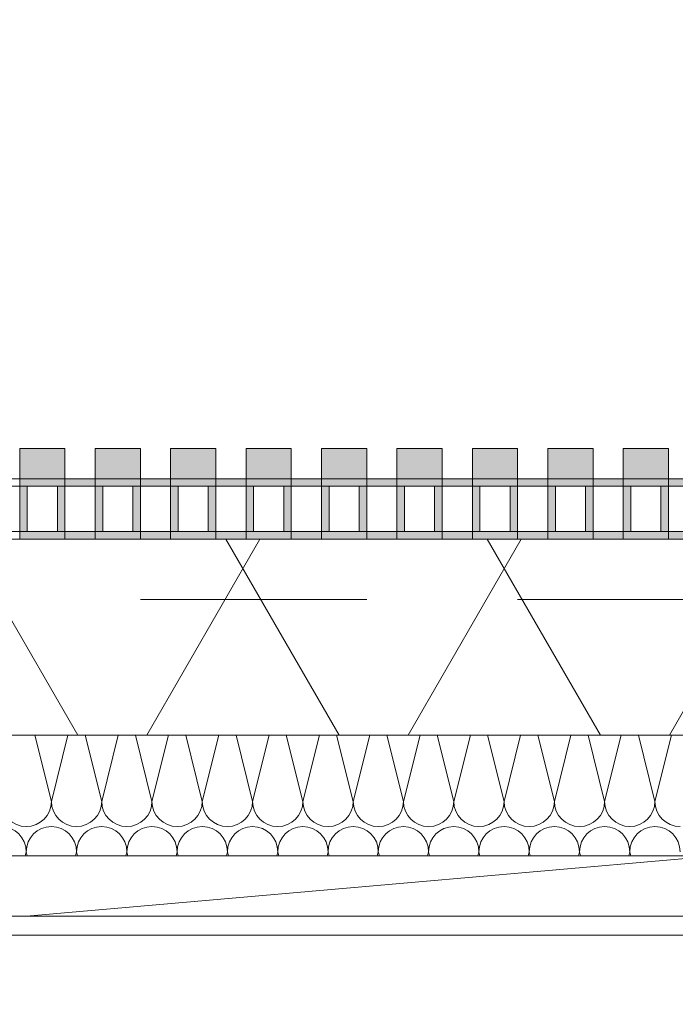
# Model space of a CAD drawing. Header units: metres. Extents: x -167 to 233, y -155 to 122.
# Tile 180 of 215: x 50.861 to 51.296, y 43.661 to 44.314. Entities that reach past the tile are written whole.
import ezdxf

# ---------------------------------------------------------------- set-up
doc = ezdxf.new("R2010")
doc.units = ezdxf.units.M
doc.header["$MEASUREMENT"] = 0
doc.linetypes.add('Strichlinie eng', pattern=[0.23, 0.15, -0.08])
for name, color, linetype in [('10 Wand außen', 7, 'Continuous'), ('20 Decke', 7, 'Continuous'), ('50 Sanitäreinrichtung', 7, 'Continuous'), ('94 Genehmigungsplanung Bemaßung', 7, 'Continuous')]:
    doc.layers.add(name, color=color, linetype=linetype)
doc.styles.add('ERSTELLTER_STIL_1', font='arial.ttf')
doc.dimstyles.new('ERSTELLTER_STIL__1', dxfattribs={"dimtxt": 0.25, "dimasz": 0.19, "dimexe": 0.18, "dimexo": 0.1, "dimgap": 0, "dimtad": 1, "dimtih": 1, "dimtoh": 1, "dimzin": 0, "dimdsep": 46, "dimtxsty": 'ERSTELLTER_STIL_1', "dimblk": 'ARROWHEAD_6', "dimblk1": 'ARROWHEAD_6', "dimblk2": 'ARROWHEAD_6', "dimcen": 0.09, "dimclrd": 7, "dimclre": 7, "dimclrt": 7, "dimazin": 0, "dimtfac": 1, "dimtdec": 4, "dimtmove": 0, "dimatfit": 3, "dimfxl": 1, "dimtolj": 1, "dimtzin": 0, "dimarcsym": 0})

# ---------------------------------------------------------------- blocks, each defined once
blk = doc.blocks.new('Rechteck Raster Kassetten Fassade - ACB')
at = {"layer": '50 Sanitäreinrichtung', "linetype": 'Continuous', "lineweight": 0, "true_color": 0x9e9e9e}
for points in [[(13.14, 0.17), (13.14, 0.19), (13.11, 0.19), (13.11, 0.17)], [(13.19, 0.17), (13.19, 0.19), (13.16, 0.19), (13.16, 0.17)], [(13.24, 0.17), (13.24, 0.19), (13.21, 0.19), (13.21, 0.17)], [(13.29, 0.17), (13.29, 0.19), (13.26, 0.19), (13.26, 0.17)], [(13.34, 0.17), (13.34, 0.19), (13.31, 0.19), (13.31, 0.17)], [(13.39, 0.17), (13.39, 0.19), (13.36, 0.19), (13.36, 0.17)], [(13.44, 0.17), (13.44, 0.19), (13.41, 0.19), (13.41, 0.17)], [(13.49, 0.17), (13.49, 0.19), (13.46, 0.19), (13.46, 0.17)], [(13.54, 0.17), (13.54, 0.19), (13.51, 0.19), (13.51, 0.17)], [(13.11, 0.17), (13.11, 0.13), (13.16, 0.13), (13.16, 0.135), (13.115, 0.135), (13.115, 0.165), (13.16, 0.165), (13.16, 0.17)], [(13.16, 0.13), (13.21, 0.13), (13.21, 0.135), (13.165, 0.135), (13.165, 0.165), (13.21, 0.165), (13.21, 0.17), (13.16, 0.17)], [(13.21, 0.13), (13.26, 0.13), (13.26, 0.135), (13.215, 0.135), (13.215, 0.165), (13.26, 0.165), (13.26, 0.17), (13.21, 0.17)], [(13.26, 0.13), (13.31, 0.13), (13.31, 0.135), (13.265, 0.135), (13.265, 0.165), (13.31, 0.165), (13.31, 0.17), (13.26, 0.17)], [(13.31, 0.13), (13.36, 0.13), (13.36, 0.135), (13.315, 0.135), (13.315, 0.165), (13.36, 0.165), (13.36, 0.17), (13.31, 0.17)], [(13.36, 0.13), (13.41, 0.13), (13.41, 0.135), (13.365, 0.135), (13.365, 0.165), (13.41, 0.165), (13.41, 0.17), (13.36, 0.17)], [(13.41, 0.13), (13.46, 0.13), (13.46, 0.135), (13.415, 0.135), (13.415, 0.165), (13.46, 0.165), (13.46, 0.17), (13.41, 0.17)], [(13.46, 0.13), (13.51, 0.13), (13.51, 0.135), (13.465, 0.135), (13.465, 0.165), (13.51, 0.165), (13.51, 0.17), (13.46, 0.17)], [(13.51, 0.13), (13.56, 0.13), (13.56, 0.135), (13.515, 0.135), (13.515, 0.165), (13.56, 0.165), (13.56, 0.17), (13.51, 0.17)], [(13.14, 0.165), (13.135, 0.165), (13.135, 0.135), (13.14, 0.135)], [(13.19, 0.165), (13.185, 0.165), (13.185, 0.135), (13.19, 0.135)], [(13.235, 0.165), (13.235, 0.135), (13.24, 0.135), (13.24, 0.165)], [(13.285, 0.165), (13.285, 0.135), (13.29, 0.135), (13.29, 0.165)], [(13.335, 0.165), (13.335, 0.135), (13.34, 0.135), (13.34, 0.165)], [(13.385, 0.165), (13.385, 0.135), (13.39, 0.135), (13.39, 0.165)], [(13.435, 0.165), (13.435, 0.135), (13.44, 0.135), (13.44, 0.165)], [(13.485, 0.165), (13.485, 0.135), (13.49, 0.135), (13.49, 0.165)], [(13.535, 0.165), (13.535, 0.135), (13.54, 0.135), (13.54, 0.165)]]:
    blk.add_hatch(color=253, dxfattribs=at).paths.add_polyline_path(points)
at = {"layer": '50 Sanitäreinrichtung', "linetype": 'Continuous', "lineweight": 18}
h = blk.add_hatch(dxfattribs=at)
h.set_pattern_fill('Dämmung__weich_0001', color=8, style=0, pattern_type=2)
h.set_pattern_definition([(60, (0, 0), (-0.1299038, 0.075), []), (120, (0, 0), (0.1299038, 0.075), [])])
h.paths.add_polyline_path([(0, 0), (20.25, 0), (20.38, 0.13), (0, 0.13)])
at = {"layer": '50 Sanitäreinrichtung', "color": 251, "linetype": 'Continuous', "lineweight": 18, "true_color": 0x5f5f5f}
for p, q in [((13.14, 0.19), (13.11, 0.19)), ((13.11, 0.19), (13.11, 0.17)), ((13.14, 0.19), (13.11, 0.19)), ((13.11, 0.19), (13.11, 0.17)), ((13.14, 0.19), (13.14, 0.17)), ((13.14, 0.19), (13.14, 0.17)), ((13.19, 0.19), (13.16, 0.19)), ((13.16, 0.19), (13.16, 0.17)), ((13.19, 0.19), (13.16, 0.19)), ((13.16, 0.19), (13.16, 0.17)), ((13.19, 0.19), (13.19, 0.17)), ((13.19, 0.19), (13.19, 0.17)), ((13.24, 0.19), (13.21, 0.19)), ((13.21, 0.19), (13.21, 0.17)), ((13.24, 0.19), (13.21, 0.19)), ((13.21, 0.19), (13.21, 0.17)), ((13.24, 0.19), (13.24, 0.17)), ((13.24, 0.19), (13.24, 0.17)), ((13.29, 0.19), (13.26, 0.19)), ((13.26, 0.19), (13.26, 0.17)), ((13.29, 0.19), (13.26, 0.19)), ((13.26, 0.19), (13.26, 0.17)), ((13.29, 0.19), (13.29, 0.17)), ((13.29, 0.19), (13.29, 0.17)), ((13.34, 0.19), (13.31, 0.19)), ((13.31, 0.19), (13.31, 0.17)), ((13.34, 0.19), (13.31, 0.19)), ((13.31, 0.19), (13.31, 0.17)), ((13.34, 0.19), (13.34, 0.17)), ((13.34, 0.19), (13.34, 0.17)), ((13.39, 0.19), (13.36, 0.19)), ((13.36, 0.19), (13.36, 0.17)), ((13.39, 0.19), (13.36, 0.19)), ((13.36, 0.19), (13.36, 0.17)), ((13.39, 0.19), (13.39, 0.17)), ((13.39, 0.19), (13.39, 0.17)), ((13.44, 0.19), (13.41, 0.19)), ((13.41, 0.19), (13.41, 0.17)), ((13.44, 0.19), (13.41, 0.19)), ((13.41, 0.19), (13.41, 0.17)), ((13.44, 0.19), (13.44, 0.17)), ((13.44, 0.19), (13.44, 0.17)), ((13.49, 0.19), (13.46, 0.19)), ((13.46, 0.19), (13.46, 0.17)), ((13.49, 0.19), (13.46, 0.19)), ((13.46, 0.19), (13.46, 0.17)), ((13.49, 0.19), (13.49, 0.17)), ((13.49, 0.19), (13.49, 0.17)), ((13.54, 0.19), (13.51, 0.19)), ((13.51, 0.19), (13.51, 0.17)), ((13.54, 0.19), (13.51, 0.19)), ((13.51, 0.19), (13.51, 0.17)), ((13.54, 0.19), (13.54, 0.17)), ((13.54, 0.19), (13.54, 0.17)), ((13.14, 0.17), (13.06, 0.17)), ((13.14, 0.17), (13.06, 0.17)), ((13.19, 0.17), (13.11, 0.17)), ((13.11, 0.17), (13.11, 0.165)), ((13.19, 0.17), (13.11, 0.17)), ((13.11, 0.17), (13.11, 0.165)), ((13.14, 0.17), (13.11, 0.17)), ((13.14, 0.17), (13.11, 0.17)), ((13.14, 0.17), (13.14, 0.165)), ((13.14, 0.17), (13.14, 0.165)), ((13.24, 0.17), (13.16, 0.17)), ((13.16, 0.17), (13.16, 0.165)), ((13.24, 0.17), (13.16, 0.17)), ((13.16, 0.17), (13.16, 0.165)), ((13.19, 0.17), (13.16, 0.17)), ((13.19, 0.17), (13.16, 0.17)), ((13.19, 0.17), (13.19, 0.165)), ((13.19, 0.17), (13.19, 0.165)), ((13.29, 0.17), (13.21, 0.17)), ((13.21, 0.17), (13.21, 0.165)), ((13.29, 0.17), (13.21, 0.17)), ((13.21, 0.17), (13.21, 0.165)), ((13.24, 0.17), (13.21, 0.17)), ((13.24, 0.17), (13.21, 0.17)), ((13.24, 0.17), (13.24, 0.165)), ((13.24, 0.17), (13.24, 0.165)), ((13.34, 0.17), (13.26, 0.17)), ((13.26, 0.17), (13.26, 0.165)), ((13.34, 0.17), (13.26, 0.17)), ((13.26, 0.17), (13.26, 0.165)), ((13.29, 0.17), (13.26, 0.17)), ((13.29, 0.17), (13.26, 0.17)), ((13.29, 0.17), (13.29, 0.165)), ((13.29, 0.17), (13.29, 0.165)), ((13.39, 0.17), (13.31, 0.17)), ((13.31, 0.17), (13.31, 0.165)), ((13.39, 0.17), (13.31, 0.17)), ((13.31, 0.17), (13.31, 0.165)), ((13.34, 0.17), (13.31, 0.17)), ((13.34, 0.17), (13.31, 0.17)), ((13.34, 0.17), (13.34, 0.165)), ((13.34, 0.17), (13.34, 0.165)), ((13.44, 0.17), (13.36, 0.17)), ((13.36, 0.17), (13.36, 0.165)), ((13.44, 0.17), (13.36, 0.17)), ((13.36, 0.17), (13.36, 0.165)), ((13.39, 0.17), (13.36, 0.17)), ((13.39, 0.17), (13.36, 0.17)), ((13.39, 0.17), (13.39, 0.165)), ((13.39, 0.17), (13.39, 0.165)), ((13.49, 0.17), (13.41, 0.17)), ((13.41, 0.17), (13.41, 0.165)), ((13.49, 0.17), (13.41, 0.17)), ((13.41, 0.17), (13.41, 0.165)), ((13.44, 0.17), (13.41, 0.17)), ((13.44, 0.17), (13.41, 0.17)), ((13.44, 0.17), (13.44, 0.165)), ((13.44, 0.17), (13.44, 0.165)), ((13.54, 0.17), (13.46, 0.17)), ((13.46, 0.17), (13.46, 0.165)), ((13.54, 0.17), (13.46, 0.17)), ((13.46, 0.17), (13.46, 0.165)), ((13.49, 0.17), (13.46, 0.17)), ((13.49, 0.17), (13.46, 0.17)), ((13.49, 0.17), (13.49, 0.165)), ((13.49, 0.17), (13.49, 0.165)), ((13.59, 0.17), (13.51, 0.17)), ((13.51, 0.17), (13.51, 0.165)), ((13.59, 0.17), (13.51, 0.17)), ((13.51, 0.17), (13.51, 0.165)), ((13.54, 0.17), (13.51, 0.17)), ((13.54, 0.17), (13.51, 0.17)), ((13.54, 0.17), (13.54, 0.165)), ((13.54, 0.17), (13.54, 0.165)), ((13.11, 0.165), (13.09, 0.165)), ((13.11, 0.165), (13.09, 0.165)), ((13.115, 0.165), (13.11, 0.165)), ((13.11, 0.165), (13.11, 0.135)), ((13.115, 0.165), (13.11, 0.165)), ((13.11, 0.165), (13.11, 0.135)), ((13.135, 0.165), (13.115, 0.165)), ((13.115, 0.165), (13.115, 0.135)), ((13.135, 0.165), (13.115, 0.165)), ((13.135, 0.165), (13.115, 0.165)), ((13.115, 0.165), (13.115, 0.135)), ((13.135, 0.165), (13.115, 0.165)), ((13.135, 0.165), (13.135, 0.135)), ((13.14, 0.165), (13.135, 0.165)), ((13.135, 0.165), (13.135, 0.135)), ((13.14, 0.165), (13.135, 0.165)), ((13.14, 0.165), (13.14, 0.135)), ((13.16, 0.165), (13.14, 0.165)), ((13.14, 0.165), (13.14, 0.135)), ((13.16, 0.165), (13.14, 0.165)), ((13.165, 0.165), (13.16, 0.165)), ((13.16, 0.165), (13.16, 0.135)), ((13.165, 0.165), (13.16, 0.165)), ((13.16, 0.165), (13.16, 0.135)), ((13.185, 0.165), (13.165, 0.165)), ((13.165, 0.165), (13.165, 0.135)), ((13.185, 0.165), (13.165, 0.165)), ((13.185, 0.165), (13.165, 0.165)), ((13.165, 0.165), (13.165, 0.135)), ((13.185, 0.165), (13.165, 0.165)), ((13.185, 0.165), (13.185, 0.135)), ((13.19, 0.165), (13.185, 0.165)), ((13.185, 0.165), (13.185, 0.135)), ((13.19, 0.165), (13.185, 0.165)), ((13.19, 0.165), (13.19, 0.135)), ((13.21, 0.165), (13.19, 0.165)), ((13.19, 0.165), (13.19, 0.135)), ((13.21, 0.165), (13.19, 0.165)), ((13.215, 0.165), (13.21, 0.165)), ((13.21, 0.165), (13.21, 0.135)), ((13.215, 0.165), (13.21, 0.165)), ((13.21, 0.165), (13.21, 0.135)), ((13.235, 0.165), (13.215, 0.165)), ((13.215, 0.165), (13.215, 0.135)), ((13.235, 0.165), (13.215, 0.165)), ((13.235, 0.165), (13.215, 0.165)), ((13.215, 0.165), (13.215, 0.135)), ((13.235, 0.165), (13.215, 0.165)), ((13.235, 0.165), (13.235, 0.135)), ((13.24, 0.165), (13.235, 0.165)), ((13.235, 0.165), (13.235, 0.135)), ((13.24, 0.165), (13.235, 0.165)), ((13.24, 0.165), (13.24, 0.135)), ((13.26, 0.165), (13.24, 0.165)), ((13.24, 0.165), (13.24, 0.135)), ((13.26, 0.165), (13.24, 0.165)), ((13.265, 0.165), (13.26, 0.165)), ((13.26, 0.165), (13.26, 0.135)), ((13.265, 0.165), (13.26, 0.165)), ((13.26, 0.165), (13.26, 0.135)), ((13.285, 0.165), (13.265, 0.165)), ((13.265, 0.165), (13.265, 0.135)), ((13.285, 0.165), (13.265, 0.165)), ((13.285, 0.165), (13.265, 0.165)), ((13.265, 0.165), (13.265, 0.135)), ((13.285, 0.165), (13.265, 0.165)), ((13.285, 0.165), (13.285, 0.135)), ((13.29, 0.165), (13.285, 0.165)), ((13.285, 0.165), (13.285, 0.135)), ((13.29, 0.165), (13.285, 0.165)), ((13.29, 0.165), (13.29, 0.135)), ((13.31, 0.165), (13.29, 0.165)), ((13.29, 0.165), (13.29, 0.135)), ((13.31, 0.165), (13.29, 0.165)), ((13.315, 0.165), (13.31, 0.165)), ((13.31, 0.165), (13.31, 0.135)), ((13.315, 0.165), (13.31, 0.165)), ((13.31, 0.165), (13.31, 0.135)), ((13.335, 0.165), (13.315, 0.165)), ((13.315, 0.165), (13.315, 0.135)), ((13.335, 0.165), (13.315, 0.165)), ((13.335, 0.165), (13.315, 0.165)), ((13.315, 0.165), (13.315, 0.135)), ((13.335, 0.165), (13.315, 0.165)), ((13.335, 0.165), (13.335, 0.135)), ((13.34, 0.165), (13.335, 0.165)), ((13.335, 0.165), (13.335, 0.135)), ((13.34, 0.165), (13.335, 0.165)), ((13.34, 0.165), (13.34, 0.135)), ((13.36, 0.165), (13.34, 0.165)), ((13.34, 0.165), (13.34, 0.135)), ((13.36, 0.165), (13.34, 0.165)), ((13.365, 0.165), (13.36, 0.165)), ((13.36, 0.165), (13.36, 0.135)), ((13.365, 0.165), (13.36, 0.165)), ((13.36, 0.165), (13.36, 0.135)), ((13.385, 0.165), (13.365, 0.165)), ((13.365, 0.165), (13.365, 0.135)), ((13.385, 0.165), (13.365, 0.165)), ((13.385, 0.165), (13.365, 0.165)), ((13.365, 0.165), (13.365, 0.135)), ((13.385, 0.165), (13.365, 0.165)), ((13.385, 0.165), (13.385, 0.135)), ((13.39, 0.165), (13.385, 0.165)), ((13.385, 0.165), (13.385, 0.135)), ((13.39, 0.165), (13.385, 0.165)), ((13.39, 0.165), (13.39, 0.135)), ((13.41, 0.165), (13.39, 0.165)), ((13.39, 0.165), (13.39, 0.135)), ((13.41, 0.165), (13.39, 0.165)), ((13.415, 0.165), (13.41, 0.165)), ((13.41, 0.165), (13.41, 0.135)), ((13.415, 0.165), (13.41, 0.165)), ((13.41, 0.165), (13.41, 0.135)), ((13.435, 0.165), (13.415, 0.165)), ((13.415, 0.165), (13.415, 0.135)), ((13.435, 0.165), (13.415, 0.165)), ((13.435, 0.165), (13.415, 0.165)), ((13.415, 0.165), (13.415, 0.135)), ((13.435, 0.165), (13.415, 0.165)), ((13.435, 0.165), (13.435, 0.135)), ((13.44, 0.165), (13.435, 0.165)), ((13.435, 0.165), (13.435, 0.135)), ((13.44, 0.165), (13.435, 0.165)), ((13.44, 0.165), (13.44, 0.135)), ((13.46, 0.165), (13.44, 0.165)), ((13.44, 0.165), (13.44, 0.135)), ((13.46, 0.165), (13.44, 0.165)), ((13.465, 0.165), (13.46, 0.165)), ((13.46, 0.165), (13.46, 0.135)), ((13.465, 0.165), (13.46, 0.165)), ((13.46, 0.165), (13.46, 0.135)), ((13.485, 0.165), (13.465, 0.165)), ((13.465, 0.165), (13.465, 0.135)), ((13.485, 0.165), (13.465, 0.165)), ((13.485, 0.165), (13.465, 0.165)), ((13.465, 0.165), (13.465, 0.135)), ((13.485, 0.165), (13.465, 0.165)), ((13.485, 0.165), (13.485, 0.135)), ((13.49, 0.165), (13.485, 0.165)), ((13.485, 0.165), (13.485, 0.135)), ((13.49, 0.165), (13.485, 0.165)), ((13.49, 0.165), (13.49, 0.135)), ((13.51, 0.165), (13.49, 0.165)), ((13.49, 0.165), (13.49, 0.135)), ((13.51, 0.165), (13.49, 0.165)), ((13.515, 0.165), (13.51, 0.165)), ((13.51, 0.165), (13.51, 0.135)), ((13.515, 0.165), (13.51, 0.165)), ((13.51, 0.165), (13.51, 0.135)), ((13.535, 0.165), (13.515, 0.165)), ((13.515, 0.165), (13.515, 0.135)), ((13.535, 0.165), (13.515, 0.165)), ((13.535, 0.165), (13.515, 0.165)), ((13.515, 0.165), (13.515, 0.135)), ((13.535, 0.165), (13.515, 0.165)), ((13.535, 0.165), (13.535, 0.135)), ((13.54, 0.165), (13.535, 0.165)), ((13.535, 0.165), (13.535, 0.135)), ((13.54, 0.165), (13.535, 0.165)), ((13.54, 0.165), (13.54, 0.135)), ((13.56, 0.165), (13.54, 0.165)), ((13.54, 0.165), (13.54, 0.135)), ((13.56, 0.165), (13.54, 0.165)), ((13.11, 0.135), (13.09, 0.135)), ((13.11, 0.135), (13.09, 0.135)), ((13.115, 0.135), (13.11, 0.135)), ((13.11, 0.135), (13.11, 0.13)), ((13.115, 0.135), (13.11, 0.135)), ((13.11, 0.135), (13.11, 0.13)), ((13.135, 0.135), (13.115, 0.135)), ((13.135, 0.135), (13.115, 0.135)), ((13.135, 0.135), (13.115, 0.135)), ((13.135, 0.135), (13.115, 0.135)), ((13.14, 0.135), (13.135, 0.135)), ((13.14, 0.135), (13.135, 0.135)), ((13.14, 0.135), (13.14, 0.13)), ((13.16, 0.135), (13.14, 0.135)), ((13.14, 0.135), (13.14, 0.13)), ((13.16, 0.135), (13.14, 0.135)), ((13.165, 0.135), (13.16, 0.135)), ((13.16, 0.135), (13.16, 0.13)), ((13.165, 0.135), (13.16, 0.135)), ((13.16, 0.135), (13.16, 0.13)), ((13.185, 0.135), (13.165, 0.135)), ((13.185, 0.135), (13.165, 0.135)), ((13.185, 0.135), (13.165, 0.135)), ((13.185, 0.135), (13.165, 0.135)), ((13.19, 0.135), (13.185, 0.135)), ((13.19, 0.135), (13.185, 0.135)), ((13.19, 0.135), (13.19, 0.13)), ((13.21, 0.135), (13.19, 0.135)), ((13.19, 0.135), (13.19, 0.13)), ((13.21, 0.135), (13.19, 0.135)), ((13.215, 0.135), (13.21, 0.135)), ((13.21, 0.135), (13.21, 0.13)), ((13.215, 0.135), (13.21, 0.135)), ((13.21, 0.135), (13.21, 0.13)), ((13.235, 0.135), (13.215, 0.135)), ((13.235, 0.135), (13.215, 0.135)), ((13.235, 0.135), (13.215, 0.135)), ((13.235, 0.135), (13.215, 0.135)), ((13.24, 0.135), (13.235, 0.135)), ((13.24, 0.135), (13.235, 0.135)), ((13.24, 0.135), (13.24, 0.13)), ((13.26, 0.135), (13.24, 0.135)), ((13.24, 0.135), (13.24, 0.13)), ((13.26, 0.135), (13.24, 0.135)), ((13.265, 0.135), (13.26, 0.135)), ((13.26, 0.135), (13.26, 0.13)), ((13.265, 0.135), (13.26, 0.135)), ((13.26, 0.135), (13.26, 0.13)), ((13.285, 0.135), (13.265, 0.135)), ((13.285, 0.135), (13.265, 0.135)), ((13.285, 0.135), (13.265, 0.135)), ((13.285, 0.135), (13.265, 0.135)), ((13.29, 0.135), (13.285, 0.135)), ((13.29, 0.135), (13.285, 0.135)), ((13.29, 0.135), (13.29, 0.13)), ((13.31, 0.135), (13.29, 0.135)), ((13.29, 0.135), (13.29, 0.13)), ((13.31, 0.135), (13.29, 0.135)), ((13.315, 0.135), (13.31, 0.135)), ((13.31, 0.135), (13.31, 0.13)), ((13.315, 0.135), (13.31, 0.135)), ((13.31, 0.135), (13.31, 0.13)), ((13.335, 0.135), (13.315, 0.135)), ((13.335, 0.135), (13.315, 0.135)), ((13.335, 0.135), (13.315, 0.135)), ((13.335, 0.135), (13.315, 0.135)), ((13.34, 0.135), (13.335, 0.135)), ((13.34, 0.135), (13.335, 0.135)), ((13.34, 0.135), (13.34, 0.13)), ((13.36, 0.135), (13.34, 0.135)), ((13.34, 0.135), (13.34, 0.13)), ((13.36, 0.135), (13.34, 0.135)), ((13.365, 0.135), (13.36, 0.135)), ((13.36, 0.135), (13.36, 0.13)), ((13.365, 0.135), (13.36, 0.135)), ((13.36, 0.135), (13.36, 0.13)), ((13.385, 0.135), (13.365, 0.135)), ((13.385, 0.135), (13.365, 0.135)), ((13.385, 0.135), (13.365, 0.135)), ((13.385, 0.135), (13.365, 0.135)), ((13.39, 0.135), (13.385, 0.135)), ((13.39, 0.135), (13.385, 0.135)), ((13.39, 0.135), (13.39, 0.13)), ((13.41, 0.135), (13.39, 0.135)), ((13.39, 0.135), (13.39, 0.13)), ((13.41, 0.135), (13.39, 0.135)), ((13.415, 0.135), (13.41, 0.135)), ((13.41, 0.135), (13.41, 0.13)), ((13.415, 0.135), (13.41, 0.135)), ((13.41, 0.135), (13.41, 0.13)), ((13.435, 0.135), (13.415, 0.135)), ((13.435, 0.135), (13.415, 0.135)), ((13.435, 0.135), (13.415, 0.135)), ((13.435, 0.135), (13.415, 0.135)), ((13.44, 0.135), (13.435, 0.135)), ((13.44, 0.135), (13.435, 0.135)), ((13.44, 0.135), (13.44, 0.13)), ((13.46, 0.135), (13.44, 0.135)), ((13.44, 0.135), (13.44, 0.13)), ((13.46, 0.135), (13.44, 0.135)), ((13.465, 0.135), (13.46, 0.135)), ((13.46, 0.135), (13.46, 0.13)), ((13.465, 0.135), (13.46, 0.135)), ((13.46, 0.135), (13.46, 0.13)), ((13.485, 0.135), (13.465, 0.135)), ((13.485, 0.135), (13.465, 0.135)), ((13.485, 0.135), (13.465, 0.135)), ((13.485, 0.135), (13.465, 0.135)), ((13.49, 0.135), (13.485, 0.135)), ((13.49, 0.135), (13.485, 0.135)), ((13.49, 0.135), (13.49, 0.13)), ((13.51, 0.135), (13.49, 0.135)), ((13.49, 0.135), (13.49, 0.13)), ((13.51, 0.135), (13.49, 0.135)), ((13.515, 0.135), (13.51, 0.135)), ((13.51, 0.135), (13.51, 0.13)), ((13.515, 0.135), (13.51, 0.135)), ((13.51, 0.135), (13.51, 0.13)), ((13.535, 0.135), (13.515, 0.135)), ((13.535, 0.135), (13.515, 0.135)), ((13.535, 0.135), (13.515, 0.135)), ((13.535, 0.135), (13.515, 0.135)), ((13.54, 0.135), (13.535, 0.135)), ((13.54, 0.135), (13.535, 0.135)), ((13.54, 0.135), (13.54, 0.13)), ((13.56, 0.135), (13.54, 0.135)), ((13.54, 0.135), (13.54, 0.13)), ((13.56, 0.135), (13.54, 0.135)), ((20.38, 0.13), (0, 0.13)), ((13.14, 0.13), (13.06, 0.13)), ((13.14, 0.13), (13.06, 0.13)), ((13.19, 0.13), (13.11, 0.13)), ((13.19, 0.13), (13.11, 0.13)), ((13.24, 0.13), (13.16, 0.13)), ((13.24, 0.13), (13.16, 0.13)), ((13.29, 0.13), (13.21, 0.13)), ((13.29, 0.13), (13.21, 0.13)), ((13.34, 0.13), (13.26, 0.13)), ((13.34, 0.13), (13.26, 0.13)), ((13.39, 0.13), (13.31, 0.13)), ((13.39, 0.13), (13.31, 0.13)), ((13.44, 0.13), (13.36, 0.13)), ((13.44, 0.13), (13.36, 0.13)), ((13.49, 0.13), (13.41, 0.13)), ((13.49, 0.13), (13.41, 0.13)), ((13.54, 0.13), (13.46, 0.13)), ((13.54, 0.13), (13.46, 0.13)), ((13.59, 0.13), (13.51, 0.13)), ((13.59, 0.13), (13.51, 0.13)), ((0, 0), (20.25, 0))]:
    blk.add_line(p, q, dxfattribs=at)
at = {"layer": '50 Sanitäreinrichtung', "color": 251, "linetype": 'Strichlinie eng', "lineweight": 18, "true_color": 0x5f5f5f}
blk.add_line((20.34, 0.09), (0, 0.09), dxfattribs=at)
blk = doc.blocks.new('*X41', base_point=(27236.13209, 33357.27905))
at = {"layer": '10 Wand außen', "color": 8, "linetype": 'Continuous', "lineweight": 18}
for p, q in [((50.8711, 43.83968), (50.88209, 43.79572)), ((50.89308, 43.83968), (50.88209, 43.79572)), ((50.90444, 43.83968), (50.91543, 43.79572)), ((50.92642, 43.83968), (50.91543, 43.79572)), ((50.93777, 43.83968), (50.94876, 43.79572)), ((50.95975, 43.83968), (50.94876, 43.79572)), ((50.9711, 43.83968), (50.98209, 43.79572)), ((50.99308, 43.83968), (50.98209, 43.79572)), ((51.00444, 43.83968), (51.01543, 43.79572)), ((51.02642, 43.83968), (51.01543, 43.79572)), ((51.03777, 43.83968), (51.04876, 43.79572)), ((51.05975, 43.83968), (51.04876, 43.79572)), ((51.0711, 43.83968), (51.08209, 43.79572)), ((51.09308, 43.83968), (51.08209, 43.79572)), ((51.10444, 43.83968), (51.11543, 43.79572)), ((51.12642, 43.83968), (51.11543, 43.79572)), ((51.13777, 43.83968), (51.14876, 43.79572)), ((51.15975, 43.83968), (51.14876, 43.79572)), ((51.1711, 43.83968), (51.18209, 43.79572)), ((51.19308, 43.83968), (51.18209, 43.79572)), ((51.20444, 43.83968), (51.21543, 43.79572)), ((51.22642, 43.83968), (51.21543, 43.79572)), ((51.23777, 43.83968), (51.24876, 43.79572)), ((51.25975, 43.83968), (51.24876, 43.79572)), ((51.2711, 43.83968), (51.28209, 43.79572)), ((51.29308, 43.83968), (51.28209, 43.79572)), ((50.86543, 43.76238), (50.86475, 43.75968)), ((50.86543, 43.76238), (50.8661, 43.75968)), ((50.89876, 43.76238), (50.89808, 43.75968)), ((50.89876, 43.76238), (50.89944, 43.75968)), ((50.93209, 43.76238), (50.93142, 43.75968)), ((50.93209, 43.76238), (50.93277, 43.75968)), ((50.96543, 43.76238), (50.96475, 43.75968)), ((50.96543, 43.76238), (50.9661, 43.75968)), ((50.99876, 43.76238), (50.99808, 43.75968)), ((50.99876, 43.76238), (50.99944, 43.75968)), ((51.03209, 43.76238), (51.03142, 43.75968)), ((51.03209, 43.76238), (51.03277, 43.75968)), ((51.06543, 43.76238), (51.06475, 43.75968)), ((51.06543, 43.76238), (51.0661, 43.75968)), ((51.09876, 43.76238), (51.09808, 43.75968)), ((51.09876, 43.76238), (51.09944, 43.75968)), ((51.13209, 43.76238), (51.13142, 43.75968)), ((51.13209, 43.76238), (51.13277, 43.75968)), ((51.16543, 43.76238), (51.16475, 43.75968)), ((51.16543, 43.76238), (51.1661, 43.75968)), ((51.19876, 43.76238), (51.19808, 43.75968)), ((51.19876, 43.76238), (51.19944, 43.75968)), ((51.23209, 43.76238), (51.23142, 43.75968)), ((51.23209, 43.76238), (51.23277, 43.75968)), ((51.26543, 43.76238), (51.26475, 43.75968)), ((51.26543, 43.76238), (51.2661, 43.75968))]:
    blk.add_line(p, q, dxfattribs=at)
for centre, start, end in [((50.86543, 43.79572), 180, 270), ((50.86543, 43.79572), 270, 0), ((50.89876, 43.79572), 180, 270), ((50.89876, 43.79572), 270, 0), ((50.93209, 43.79572), 180, 270), ((50.93209, 43.79572), 270, 0), ((50.96543, 43.79572), 180, 270), ((50.96543, 43.79572), 270, 0), ((50.99876, 43.79572), 180, 270), ((50.99876, 43.79572), 270, 0), ((51.03209, 43.79572), 180, 270), ((51.03209, 43.79572), 270, 0), ((51.06543, 43.79572), 180, 270), ((51.06543, 43.79572), 270, 0), ((51.09876, 43.79572), 180, 270), ((51.09876, 43.79572), 270, 0), ((51.13209, 43.79572), 180, 270), ((51.13209, 43.79572), 270, 0), ((51.16543, 43.79572), 180, 270), ((51.16543, 43.79572), 270, 0), ((51.19876, 43.79572), 180, 270), ((51.19876, 43.79572), 270, 0), ((51.23209, 43.79572), 180, 270), ((51.23209, 43.79572), 270, 0), ((51.26543, 43.79572), 180, 270), ((51.26543, 43.79572), 270, 0), ((51.29876, 43.79572), 180, 270), ((50.84876, 43.76238), 0, 90), ((50.88209, 43.76238), 90, 180), ((50.88209, 43.76238), 0, 90), ((50.91543, 43.76238), 90, 180), ((50.91543, 43.76238), 0, 90), ((50.94876, 43.76238), 90, 180), ((50.94876, 43.76238), 0, 90), ((50.98209, 43.76238), 90, 180), ((50.98209, 43.76238), 0, 90), ((51.01543, 43.76238), 90, 180), ((51.01543, 43.76238), 0, 90), ((51.04876, 43.76238), 90, 180), ((51.04876, 43.76238), 0, 90), ((51.08209, 43.76238), 90, 180), ((51.08209, 43.76238), 0, 90), ((51.11543, 43.76238), 90, 180), ((51.11543, 43.76238), 0, 90), ((51.14876, 43.76238), 90, 180), ((51.14876, 43.76238), 0, 90), ((51.18209, 43.76238), 90, 180), ((51.18209, 43.76238), 0, 90), ((51.21543, 43.76238), 90, 180), ((51.21543, 43.76238), 0, 90), ((51.24876, 43.76238), 90, 180), ((51.24876, 43.76238), 0, 90), ((51.28209, 43.76238), 90, 180), ((51.28209, 43.76238), 0, 90)]:
    blk.add_arc(centre, 0.01667, start, end, dxfattribs=at)
blk = doc.blocks.new('*D233', base_point=(27236.13209, 33357.27905))
at = {"layer": '94 Genehmigungsplanung Bemaßung', "color": 7, "linetype": 'Continuous', "lineweight": 13}
for p, q in [((17.34109, 46.96218), (17.34109, 47.33718)), ((58.16249, 46.96218), (58.16249, 47.33718)), ((17.44109, 47.24968), (17.24109, 47.04968)), ((58.06249, 47.04968), (58.26249, 47.24968)), ((17.19109, 47.14968), (17.34109, 47.14968)), ((17.34109, 47.14968), (58.16249, 47.14968)), ((58.16249, 47.14968), (58.31249, 47.14968))]:
    blk.add_line(p, q, dxfattribs=at)
at = {"layer": '94 Genehmigungsplanung Bemaßung', "color": 7, "lineweight": 13, "insert": (37.3228, 47.19968), "char_height": 0.25, "attachment_point": 7, "style": 'ERSTELLTER_STIL_1'}
blk.add_mtext('\\A1;{\\pql;\\fArial|b0|i0|c0|p0;\\W1.000000;40,82}', dxfattribs=at)
blk = doc.blocks.new('ARROWHEAD_6')
at = {"color": 0, "linetype": 'Continuous', "lineweight": 0}
for p, q in [((-0.5, -0.5), (0.5, 0.5)), ((0, 0), (-1, 0))]:
    blk.add_line(p, q, dxfattribs=at)
blk = doc.blocks.new('*D257', base_point=(27236.13209, 33357.27905))
at = {"layer": '94 Genehmigungsplanung Bemaßung', "color": 7, "linetype": 'Continuous', "lineweight": 13}
for p, q in [((17.50109, 45.65596), (17.50109, 46.03096)), ((58.00249, 45.65596), (58.00249, 46.03096)), ((17.60109, 45.94346), (17.40109, 45.74346)), ((57.90249, 45.74346), (58.10249, 45.94346)), ((17.50109, 45.84346), (58.00249, 45.84346))]:
    blk.add_line(p, q, dxfattribs=at)
at = {"layer": '94 Genehmigungsplanung Bemaßung', "color": 7, "lineweight": 13, "char_height": 0.25, "attachment_point": 7, "style": 'ERSTELLTER_STIL_1'}
for s, insert in [('\\A1;{\\pql;\\fArial|b0|i0|c0|p0;\\W1.000000;40,50}', (37.13212, 45.89346)), ('\\A1;{\\pql;\\fArial|b0|i0|c0|p0;\\W1.000000;16}', (57.52113, 45.89346))]:
    blk.add_mtext(s, dxfattribs=dict(at, insert=insert))

msp = doc.modelspace()

# ---------------------------------------------------------------- hatches: boundary and pattern name
at = {"layer": '10 Wand außen', "linetype": 'Continuous', "lineweight": 13, "true_color": 0x000100}
h = msp.add_hatch(dxfattribs=at)
h.set_pattern_fill('Holz__Vollholz__Längshol_AA', color=98, style=0, pattern_type=2)
h.set_pattern_definition([(5, (27236.13209, 33357.27905), (-0.00784401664, 0.08965752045), [])])
h.paths.add_polyline_path([(48.00109, 43.71968), (52.50109, 43.71968), (52.50109, 43.75968), (48.00109, 43.75968)])
h = msp.add_hatch(dxfattribs=at)
h.set_pattern_fill('Gipskarton_0001', color=98, style=0, pattern_type=2)
h.set_pattern_definition([(0, (27236.132094, 33357.27905), (0, 0.075), [0, -0.075])])
h.paths.add_polyline_path([(48.00109, 43.70718), (52.50109, 43.70718), (52.50109, 43.71968), (48.00109, 43.71968)])

# ---------------------------------------------------------------- linework, layer by layer
at = {"layer": '10 Wand außen', "color": 7, "linetype": 'Continuous', "lineweight": 18}
for p, q in [((48.00109, 43.75968), (52.50109, 43.75968)), ((48.00109, 43.71968), (52.50109, 43.71968))]:
    msp.add_line(p, q, dxfattribs=at)
at = {"layer": '10 Wand außen', "color": 7, "linetype": 'Continuous', "lineweight": 18, "flags": 128}
for points in [[(52.50109, 43.83968), (48.00109, 43.83968)], [(48.00109, 43.70718), (52.50109, 43.70718)]]:
    msp.add_lwpolyline(points, dxfattribs=at)
at = {"layer": '20 Decke', "color": 7, "linetype": 'Continuous', "lineweight": 13, "flags": 128}
msp.add_lwpolyline([(38.10109, 43.83968), (38.10109, 28.33968), (38.24109, 28.33968), (42.50109, 28.33968), (42.50109, 28.83968), (43.00109, 28.83968), (43.00109, 28.33968), (47.50109, 28.33968), (47.50109, 28.83968), (48.00109, 28.83968), (48.00109, 28.47218), (52.50249, 28.47218), (52.50249, 28.83968), (53.00249, 28.83968), (53.00249, 28.33968), (57.50249, 28.33968), (57.50249, 28.83968), (58.00249, 28.83968), (58.00249, 43.83968), (47.50109, 43.83968), (43.00109, 43.83968), (43.00109, 43.33968), (42.50109, 43.33968), (42.50109, 43.83968)], close=True, dxfattribs=at)

# ---------------------------------------------------------------- block references
at = {"layer": '10 Wand außen', "color": 7, "lineweight": 35}
msp.add_blockref('*X41', (27236.13209, 33357.27905), dxfattribs=at)
at = {"layer": '50 Sanitäreinrichtung', "color": 251, "linetype": 'Continuous', "lineweight": 18, "true_color": 0x5f5f5f}
msp.add_blockref('Rechteck Raster Kassetten Fassade - ACB', (37.75109, 43.83968), dxfattribs=at)

# ---------------------------------------------------------------- dimensions: what is measured, and where the dimension line sits
at = {"layer": '94 Genehmigungsplanung Bemaßung', "color": 7, "linetype": 'Continuous', "lineweight": 13}
for base, p1, p2, picture, middle in [((58.16249, 47.14968), (17.34109, 43.99968), (58.16249, 43.99968), '*D233', (37.74157, 47.32468)), ((58.00249, 45.84346), (17.50109, 43.83968), (58.00249, 43.83968), '*D257', (37.55089, 46.01846))]:
    dim = msp.add_linear_dim(base=base, p1=p1, p2=p2, dimstyle='ERSTELLTER_STIL__1', dxfattribs=at)
    dim.commit()
    dim.dimension.update_dxf_attribs({"geometry": picture, "text_midpoint": middle, "dimtype": 160})

doc.saveas('drawing.dxf')
